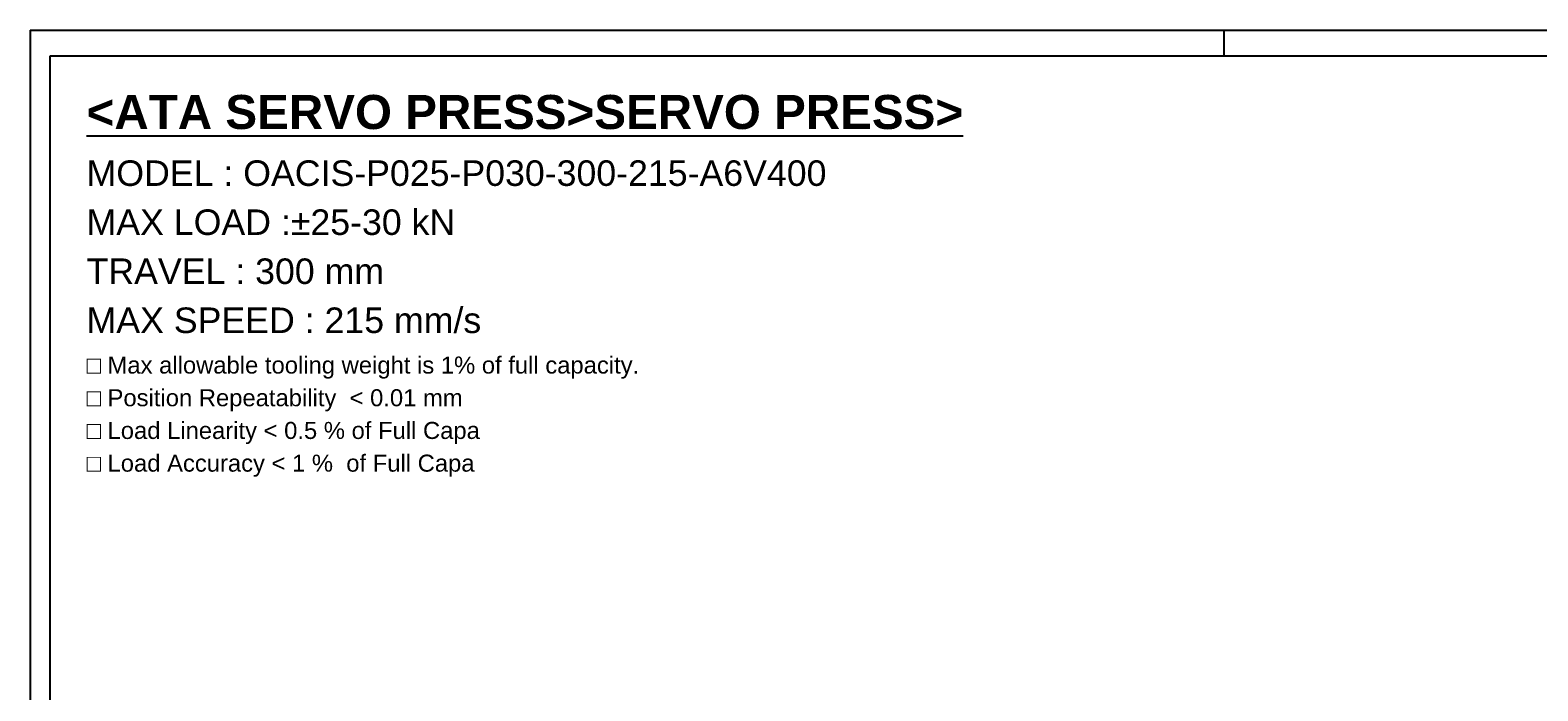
# Model space of a CAD drawing. Extents: x 47048 to 48733, y 3413 to 4601.
# Tile 3 of 22: x 47048 to 48110, y 4135 to 4601. Entities that reach past the tile are written whole.
import ezdxf

# ---------------------------------------------------------------- set-up
doc = ezdxf.new("R2010")
doc.units = 0
doc.header["$LTSCALE"] = 25.4
doc.layers.get('0').update_dxf_attribs({"linetype": 'CONTINUOUS'})
doc.layers.add('ATA-TEXT', color=7, linetype='CONTINUOUS')
doc.styles.add('주 문자 (ISO)', font='arial.ttf')

# ---------------------------------------------------------------- blocks, each defined once
blk = doc.blocks.new('ata-Border-A1-002')
at = {"color": 253, "ltscale": 0.5}
for p, q in [((0, 594), (841, 594)), ((0, 594), (0, 0)), ((420.5, 594), (420.5, 585))]:
    blk.add_line(p, q, dxfattribs=at)
blk.add_line((7, 585), (834, 585))
at = {"ltscale": 0.5}
blk.add_line((7, 9), (7, 585), dxfattribs=at)

msp = doc.modelspace()

# ---------------------------------------------------------------- block references
at = {"xscale": 2, "yscale": 2, "zscale": 2}
msp.add_blockref('ata-Border-A1-002', (47047.9785069, 3412.5208088), dxfattribs=at)
msp.add_blockref('ata-Border-A1-002', (47047.9785069, 3412.5208088), dxfattribs=at)

# ---------------------------------------------------------------- texts
at = {"layer": 'ATA-TEXT', "color": 7, "insert": (47087.7214838, 4554.8257309), "char_height": 7, "attachment_point": 1, "line_spacing_factor": 1.151952, "style": '주 문자 (ISO)'}
msp.add_mtext('{\\fArial|b1|i0|c129|p34;\\H3.42860x;\\L<ATA SERVO PRESS>SERVO PRESS>}\\P{\\fArial|b0|i0|c129|p34;\\H2.57145x;MODEL : OACIS-P025-P030-300-215-A}{\\fArial|b0|i0|c0|p34;\\H2.57145x;6V400}\\P{\\fArial|b0|i0|c129|p34;\\H2.57145x;MAX LOAD :±25-30 kN}\\P{\\fArial|b0|i0|c129|p34;\\H2.57145x;TRAVEL : 300 mm}\\P{\\fArial|b0|i0|c129|p34;\\H2.57145x;MAX SPEED : 215 mm/s}\\P{\\fArial|b0|i0|c129|p34;\\H1.71439x;□ Max allowable tooling weight is 1% of full capacity.}\\P{\\fArial|b0|i0|c129|p34;\\H1.71439x;□ Position Repeatability  }{\\fArial|b0|i0|c129|p34;\\H1.71439x;<}{\\fArial|b0|i0|c129|p34;\\H1.71439x; 0.01 mm}\\P{\\fArial|b0|i0|c129|p34;\\H1.71439x;□ Load Linearity }{\\fArial|b0|i0|c129|p34;\\H1.71439x;<}{\\fArial|b0|i0|c129|p34;\\H1.71439x; 0.5 % of Full Capa}\\P{\\fArial|b0|i0|c129|p34;\\H1.71439x;□ Load Accuracy }{\\fArial|b0|i0|c129|p34;\\H1.71439x;<}{\\fArial|b0|i0|c129|p34;\\H1.71439x; 1 %  of Full Capa}', dxfattribs=at)

doc.saveas('drawing.dxf')
